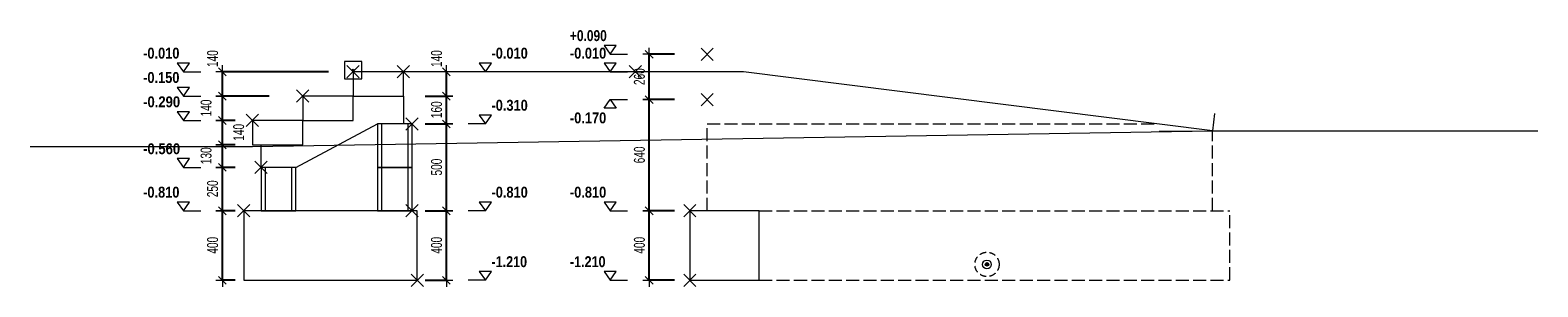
# Model space of a CAD drawing. Header units: millimetres. Extents: x -6145 to 8557, y -96590 to -75675.
# Tile 29 of 29: x -128 to 8557, y -77152 to -75675. Entities that reach past the tile are written whole.
import ezdxf

# ---------------------------------------------------------------- set-up
doc = ezdxf.new("R2010")
doc.units = ezdxf.units.MM
doc.header["$PDMODE"] = 65
doc.linetypes.add('Carkovana 2x_1', pattern=[100, 75, -25])
doc.linetypes.add('JIS_02_1.2', pattern=[57.5, 37.5, -20])
doc.layers.add('XR$1$VSTUPNÍ SCHODIŠTĚ - ZÁKLADY_1', color=7, linetype='Continuous', lineweight=25)
doc.styles.add('ARIALNARROW', font='ARIALN.TTF')
doc.dimstyles.new('DIMSTYLE_2', dxfattribs={"dimtxt": 62.5, "dimasz": 75, "dimexe": 0, "dimexo": 0, "dimgap": 31.25, "dimtad": 2, "dimdec": 0, "dimrnd": 5, "dimzin": 12, "dimdsep": 46, "dimtxsty": 'ARIALNARROW', "dimblk1": 'ALL_ML_STRICH', "dimblk2": 'ALL_ML_STRICH', "dimsah": 1, "dimcen": 0, "dimclrd": 6, "dimclre": 6, "dimclrt": 6, "dimadec": 0, "dimazin": 0, "dimtfac": 1, "dimtdec": 0, "dimtix": 1, "dimtmove": 2, "dimatfit": 3, "dimfxl": 0, "dimtzin": 0, "dimlwd": 0, "dimlwe": 13, "dimarcsym": 0})
doc.dimstyles.new('DIMSTYLE_3', dxfattribs={"dimtxt": 62.5, "dimasz": 75, "dimexe": 0, "dimexo": 0, "dimgap": 31.25, "dimtad": 2, "dimdec": 0, "dimrnd": 5, "dimzin": 12, "dimdsep": 46, "dimtxsty": 'ARIALNARROW', "dimblk1": 'ALL_ML_STRICH', "dimblk2": 'ALL_ML_STRICH', "dimsah": 1, "dimcen": 0, "dimclrd": 6, "dimclre": 6, "dimclrt": 6, "dimadec": 0, "dimazin": 0, "dimtfac": 1, "dimtdec": 0, "dimtix": 1, "dimtmove": 2, "dimatfit": 3, "dimfxl": 0, "dimtzin": 0, "dimlwd": 0, "dimlwe": 13, "dimarcsym": 0})
doc.dimstyles.new('DIMSTYLE_4', dxfattribs={"dimtxt": 62.5, "dimasz": 75, "dimexe": 0, "dimexo": 0, "dimgap": 31.25, "dimtad": 2, "dimdec": 0, "dimrnd": 5, "dimzin": 12, "dimdsep": 46, "dimtxsty": 'ARIALNARROW', "dimblk1": 'ALL_ML_STRICH', "dimblk2": 'ALL_ML_STRICH', "dimsah": 1, "dimcen": 0, "dimclrd": 6, "dimclre": 6, "dimclrt": 6, "dimadec": 0, "dimazin": 0, "dimtfac": 1, "dimtdec": 0, "dimtix": 1, "dimtmove": 2, "dimatfit": 3, "dimfxl": 0, "dimtvp": 1.2, "dimtzin": 0, "dimlwd": 0, "dimlwe": 13, "dimarcsym": 0})
doc.dimstyles.new('DIMSTYLE_5', dxfattribs={"dimtxt": 62.5, "dimasz": 75, "dimexe": 0, "dimexo": 0, "dimgap": 31.25, "dimtad": 2, "dimdec": 0, "dimrnd": 5, "dimzin": 12, "dimdsep": 46, "dimtxsty": 'ARIALNARROW', "dimblk1": 'ALL_ML_STRICH', "dimblk2": 'ALL_ML_STRICH', "dimsah": 1, "dimcen": 0, "dimclrd": 6, "dimclre": 6, "dimclrt": 6, "dimadec": 0, "dimazin": 0, "dimtfac": 1, "dimtdec": 0, "dimtix": 1, "dimtmove": 2, "dimatfit": 3, "dimfxl": 0, "dimtvp": 1.2, "dimtzin": 0, "dimlwd": 0, "dimlwe": 13, "dimarcsym": 0})
doc.dimstyles.new('DIMSTYLE_6', dxfattribs={"dimtxt": 62.5, "dimasz": 75, "dimexe": 0, "dimexo": 0, "dimgap": 31.25, "dimtad": 0, "dimdec": 0, "dimrnd": 5, "dimzin": 12, "dimdsep": 46, "dimtxsty": 'ARIALNARROW', "dimblk1": 'ALL_ML_STRICH', "dimblk2": 'ALL_ML_STRICH', "dimsah": 1, "dimcen": 0, "dimclrd": 6, "dimclre": 6, "dimclrt": 6, "dimadec": 0, "dimazin": 0, "dimtfac": 1, "dimtdec": 0, "dimtix": 1, "dimtmove": 2, "dimatfit": 3, "dimfxl": 0, "dimtvp": 1.2, "dimtzin": 0, "dimlwd": 0, "dimlwe": 13, "dimarcsym": 0})

# ---------------------------------------------------------------- blocks, each defined once
blk = doc.blocks.new('ALL_ML_STRICH')
at = {"color": 0, "linetype": 'ByBlock', "lineweight": -2}
for p, q in [((-1, 0), (0.5, 0)), ((-0.3, -0.3), (0.3, 0.3)), ((0, -0.5), (0, 0.5))]:
    blk.add_line(p, q, dxfattribs=at)
blk = doc.blocks.new('*D8')
at = {"layer": 'DEFPOINTS', "color": 6, "linetype": 'Continuous', "lineweight": 13}
for p in [(2102.2, -76714.9), (2102.2, -77114.9), (2269.6, -77114.9)]:
    blk.add_point(p, dxfattribs=at)
at = {"layer": 'XR$1$VSTUPNÍ SCHODIŠTĚ - ZÁKLADY_1', "color": 6, "linetype": 'Continuous', "lineweight": -2}
for p, q in [((2148.5, -76714.9), (2269.6, -76714.9)), ((2269.6, -77114.9), (2269.6, -76714.9)), ((2148.5, -77114.9), (2269.6, -77114.9))]:
    blk.add_line(p, q, dxfattribs=at)
at = {"layer": 'XR$1$VSTUPNÍ SCHODIŠTĚ - ZÁKLADY_1', "color": 6, "linetype": 'Continuous', "lineweight": 13, "xscale": 75, "yscale": 75, "zscale": 75}
for p, rotation in [((2269.6, -76714.9), 90), ((2269.6, -77114.9), 270)]:
    blk.add_blockref('ALL_ML_STRICH', p, dxfattribs=dict(at, rotation=rotation))
at = {"layer": 'XR$1$VSTUPNÍ SCHODIŠTĚ - ZÁKLADY_1', "color": 6, "linetype": 'Continuous', "lineweight": 13, "insert": (2213.3, -76913.3), "char_height": 62.5, "width": 152.143, "attachment_point": 5, "rotation": 90, "style": 'ARIALNARROW'}
blk.add_mtext('\\W0.81;\\A1;{400}', dxfattribs=at)
blk = doc.blocks.new('*D9')
at = {"layer": 'DEFPOINTS', "color": 6, "linetype": 'Continuous', "lineweight": 13}
for p in [(2072.2, -76214.9), (2102.2, -76714.9), (2269.6, -76714.9)]:
    blk.add_point(p, dxfattribs=at)
at = {"layer": 'XR$1$VSTUPNÍ SCHODIŠTĚ - ZÁKLADY_1', "color": 6, "linetype": 'Continuous', "lineweight": -2}
for p, q in [((2148.5, -76214.9), (2269.6, -76214.9)), ((2269.6, -76714.9), (2269.6, -76214.9)), ((2148.5, -76714.9), (2269.6, -76714.9))]:
    blk.add_line(p, q, dxfattribs=at)
at = {"layer": 'XR$1$VSTUPNÍ SCHODIŠTĚ - ZÁKLADY_1', "color": 6, "linetype": 'Continuous', "lineweight": 13, "xscale": 75, "yscale": 75, "zscale": 75}
for p, rotation in [((2269.6, -76214.9), 90), ((2269.6, -76714.9), 270)]:
    blk.add_blockref('ALL_ML_STRICH', p, dxfattribs=dict(at, rotation=rotation))
at = {"layer": 'XR$1$VSTUPNÍ SCHODIŠTĚ - ZÁKLADY_1', "color": 6, "linetype": 'Continuous', "lineweight": 13, "insert": (2213.3, -76463.3), "char_height": 62.5, "width": 152.143, "attachment_point": 5, "rotation": 90, "style": 'ARIALNARROW'}
blk.add_mtext('\\W0.81;\\A1;{500}', dxfattribs=at)
blk = doc.blocks.new('*D10')
at = {"layer": 'DEFPOINTS', "color": 6, "linetype": 'Continuous', "lineweight": 13}
for p in [(2022.2, -76054.9), (2072.2, -76214.9), (2269.6, -76214.9)]:
    blk.add_point(p, dxfattribs=at)
at = {"layer": 'XR$1$VSTUPNÍ SCHODIŠTĚ - ZÁKLADY_1', "color": 6, "linetype": 'Continuous', "lineweight": -2}
for p, q in [((2148.5, -76054.9), (2269.6, -76054.9)), ((2269.6, -76214.9), (2269.6, -76054.9)), ((2148.5, -76214.9), (2269.6, -76214.9))]:
    blk.add_line(p, q, dxfattribs=at)
at = {"layer": 'XR$1$VSTUPNÍ SCHODIŠTĚ - ZÁKLADY_1', "color": 6, "linetype": 'Continuous', "lineweight": 13, "xscale": 75, "yscale": 75, "zscale": 75}
for p, rotation in [((2269.6, -76054.9), 90), ((2269.6, -76214.9), 270)]:
    blk.add_blockref('ALL_ML_STRICH', p, dxfattribs=dict(at, rotation=rotation))
at = {"layer": 'XR$1$VSTUPNÍ SCHODIŠTĚ - ZÁKLADY_1', "color": 6, "linetype": 'Continuous', "lineweight": 13, "insert": (2213.3, -76133.3), "char_height": 62.5, "width": 152.143, "attachment_point": 5, "rotation": 90, "style": 'ARIALNARROW'}
blk.add_mtext('\\W0.81;\\A1;{160}', dxfattribs=at)
blk = doc.blocks.new('*D11')
at = {"layer": 'DEFPOINTS', "color": 6, "linetype": 'Continuous', "lineweight": 13}
for p in [(2022.2, -75914.9), (2022.2, -76054.9), (2269.6, -76054.9)]:
    blk.add_point(p, dxfattribs=at)
at = {"layer": 'XR$1$VSTUPNÍ SCHODIŠTĚ - ZÁKLADY_1', "color": 6, "linetype": 'Continuous', "lineweight": -2}
for p, q in [((2269.6, -75914.9), (2269.6, -75914.9)), ((2269.6, -76054.9), (2269.6, -75914.9)), ((2148.5, -76054.9), (2269.6, -76054.9))]:
    blk.add_line(p, q, dxfattribs=at)
at = {"layer": 'XR$1$VSTUPNÍ SCHODIŠTĚ - ZÁKLADY_1', "color": 6, "linetype": 'Continuous', "lineweight": 13, "xscale": 75, "yscale": 75, "zscale": 75}
for p, rotation in [((2269.6, -75914.9), 90), ((2269.6, -76054.9), 270)]:
    blk.add_blockref('ALL_ML_STRICH', p, dxfattribs=dict(at, rotation=rotation))
at = {"layer": 'XR$1$VSTUPNÍ SCHODIŠTĚ - ZÁKLADY_1', "color": 6, "linetype": 'Continuous', "lineweight": 13, "insert": (2213.3, -75839.1), "char_height": 62.5, "width": 152.143, "attachment_point": 5, "rotation": 90, "style": 'ARIALNARROW'}
blk.add_mtext('\\W0.81;\\A1;{140}', dxfattribs=at)
blk = doc.blocks.new('*D12')
at = {"layer": 'DEFPOINTS', "color": 6, "linetype": 'Continuous', "lineweight": 13}
for p in [(1102.2, -76714.9), (979.7, -77114.9), (1102.2, -77114.9)]:
    blk.add_point(p, dxfattribs=at)
at = {"layer": 'XR$1$VSTUPNÍ SCHODIŠTĚ - ZÁKLADY_1', "color": 6, "linetype": 'Continuous', "lineweight": -2}
for p, q in [((1053.8, -76714.9), (979.7, -76714.9)), ((979.7, -77114.9), (979.7, -76714.9)), ((1053.8, -77114.9), (979.7, -77114.9))]:
    blk.add_line(p, q, dxfattribs=at)
at = {"layer": 'XR$1$VSTUPNÍ SCHODIŠTĚ - ZÁKLADY_1', "color": 6, "linetype": 'Continuous', "lineweight": 13, "xscale": 75, "yscale": 75, "zscale": 75}
for p, rotation in [((979.7, -76714.9), 90), ((979.7, -77114.9), 270)]:
    blk.add_blockref('ALL_ML_STRICH', p, dxfattribs=dict(at, rotation=rotation))
at = {"layer": 'XR$1$VSTUPNÍ SCHODIŠTĚ - ZÁKLADY_1', "color": 6, "linetype": 'Continuous', "lineweight": 13, "insert": (923.4, -76913.3), "char_height": 62.5, "width": 152.143, "attachment_point": 5, "rotation": 90, "style": 'ARIALNARROW'}
blk.add_mtext('\\W0.81;\\A1;{400}', dxfattribs=at)
blk = doc.blocks.new('*D13')
at = {"layer": 'DEFPOINTS', "color": 6, "linetype": 'Continuous', "lineweight": 13}
for p in [(1202.2, -76464.9), (979.7, -76714.9), (1102.2, -76714.9)]:
    blk.add_point(p, dxfattribs=at)
at = {"layer": 'XR$1$VSTUPNÍ SCHODIŠTĚ - ZÁKLADY_1', "color": 6, "linetype": 'Continuous', "lineweight": -2}
for p, q in [((1053.8, -76464.9), (979.7, -76464.9)), ((979.7, -76714.9), (979.7, -76464.9)), ((1053.8, -76714.9), (979.7, -76714.9))]:
    blk.add_line(p, q, dxfattribs=at)
at = {"layer": 'XR$1$VSTUPNÍ SCHODIŠTĚ - ZÁKLADY_1', "color": 6, "linetype": 'Continuous', "lineweight": 13, "xscale": 75, "yscale": 75, "zscale": 75}
for p, rotation in [((979.7, -76464.9), 90), ((979.7, -76714.9), 270)]:
    blk.add_blockref('ALL_ML_STRICH', p, dxfattribs=dict(at, rotation=rotation))
at = {"layer": 'XR$1$VSTUPNÍ SCHODIŠTĚ - ZÁKLADY_1', "color": 6, "linetype": 'Continuous', "lineweight": 13, "insert": (923.4, -76588.3), "char_height": 62.5, "width": 152.143, "attachment_point": 5, "rotation": 90, "style": 'ARIALNARROW'}
blk.add_mtext('\\W0.81;\\A1;{250}', dxfattribs=at)
blk = doc.blocks.new('*D14')
at = {"layer": 'DEFPOINTS', "color": 6, "linetype": 'Continuous', "lineweight": 13}
for p in [(1152.2, -76334.9), (979.7, -76464.9), (1202.2, -76464.9)]:
    blk.add_point(p, dxfattribs=at)
at = {"layer": 'XR$1$VSTUPNÍ SCHODIŠTĚ - ZÁKLADY_1', "color": 6, "linetype": 'Continuous', "lineweight": -2}
for p, q in [((1053.8, -76334.9), (979.7, -76334.9)), ((979.7, -76464.9), (979.7, -76334.9)), ((1053.8, -76464.9), (979.7, -76464.9))]:
    blk.add_line(p, q, dxfattribs=at)
at = {"layer": 'XR$1$VSTUPNÍ SCHODIŠTĚ - ZÁKLADY_1', "color": 6, "linetype": 'Continuous', "lineweight": 13, "xscale": 75, "yscale": 75, "zscale": 75}
for p, rotation in [((979.7, -76334.9), 90), ((979.7, -76464.9), 270)]:
    blk.add_blockref('ALL_ML_STRICH', p, dxfattribs=dict(at, rotation=rotation))
at = {"layer": 'XR$1$VSTUPNÍ SCHODIŠTĚ - ZÁKLADY_1', "color": 6, "linetype": 'Continuous', "lineweight": 13, "insert": (885.9, -76398.3), "char_height": 62.5, "width": 152.143, "attachment_point": 5, "rotation": 90, "style": 'ARIALNARROW'}
blk.add_mtext('\\W0.81;\\A1;{130}', dxfattribs=at)
blk = doc.blocks.new('*D15')
at = {"layer": 'DEFPOINTS', "color": 6, "linetype": 'Continuous', "lineweight": 13}
for p in [(1152.2, -76194.9), (979.7, -76334.9), (1152.2, -76334.9)]:
    blk.add_point(p, dxfattribs=at)
at = {"layer": 'XR$1$VSTUPNÍ SCHODIŠTĚ - ZÁKLADY_1', "color": 6, "linetype": 'Continuous', "lineweight": -2}
for p, q in [((1053.8, -76194.9), (979.7, -76194.9)), ((979.7, -76334.9), (979.7, -76194.9)), ((1053.8, -76334.9), (979.7, -76334.9))]:
    blk.add_line(p, q, dxfattribs=at)
at = {"layer": 'XR$1$VSTUPNÍ SCHODIŠTĚ - ZÁKLADY_1', "color": 6, "linetype": 'Continuous', "lineweight": 13, "xscale": 75, "yscale": 75, "zscale": 75}
for p, rotation in [((979.7, -76194.9), 90), ((979.7, -76334.9), 270)]:
    blk.add_blockref('ALL_ML_STRICH', p, dxfattribs=dict(at, rotation=rotation))
at = {"layer": 'XR$1$VSTUPNÍ SCHODIŠTĚ - ZÁKLADY_1', "color": 6, "linetype": 'Continuous', "lineweight": 13, "insert": (1073.4, -76263.3), "char_height": 62.5, "width": 152.143, "attachment_point": 5, "rotation": 90, "style": 'ARIALNARROW'}
blk.add_mtext('\\W0.81;\\A1;{140}', dxfattribs=at)
blk = doc.blocks.new('*D16')
at = {"layer": 'DEFPOINTS', "color": 6, "linetype": 'Continuous', "lineweight": 13}
for p in [(1442.2, -76054.9), (979.7, -76194.9), (1152.2, -76194.9)]:
    blk.add_point(p, dxfattribs=at)
at = {"layer": 'XR$1$VSTUPNÍ SCHODIŠTĚ - ZÁKLADY_1', "color": 6, "linetype": 'Continuous', "lineweight": -2}
for p, q in [((1249.2, -76054.9), (979.7, -76054.9)), ((979.7, -76194.9), (979.7, -76054.9)), ((1053.8, -76194.9), (979.7, -76194.9))]:
    blk.add_line(p, q, dxfattribs=at)
at = {"layer": 'XR$1$VSTUPNÍ SCHODIŠTĚ - ZÁKLADY_1', "color": 6, "linetype": 'Continuous', "lineweight": 13, "xscale": 75, "yscale": 75, "zscale": 75}
for p, rotation in [((979.7, -76054.9), 90), ((979.7, -76194.9), 270)]:
    blk.add_blockref('ALL_ML_STRICH', p, dxfattribs=dict(at, rotation=rotation))
at = {"layer": 'XR$1$VSTUPNÍ SCHODIŠTĚ - ZÁKLADY_1', "color": 6, "linetype": 'Continuous', "lineweight": 13, "insert": (885.9, -76123.3), "char_height": 62.5, "width": 152.143, "attachment_point": 5, "rotation": 90, "style": 'ARIALNARROW'}
blk.add_mtext('\\W0.81;\\A1;{140}', dxfattribs=at)
blk = doc.blocks.new('*D17')
at = {"layer": 'DEFPOINTS', "color": 6, "linetype": 'Continuous', "lineweight": 13}
for p in [(1732.2, -75914.9), (979.7, -76054.9), (1442.2, -76054.9)]:
    blk.add_point(p, dxfattribs=at)
at = {"layer": 'XR$1$VSTUPNÍ SCHODIŠTĚ - ZÁKLADY_1', "color": 6, "linetype": 'Continuous', "lineweight": -2}
for p, q in [((1591, -75914.9), (979.7, -75914.9)), ((979.7, -76054.9), (979.7, -75914.9)), ((1249.2, -76054.9), (979.7, -76054.9))]:
    blk.add_line(p, q, dxfattribs=at)
at = {"layer": 'XR$1$VSTUPNÍ SCHODIŠTĚ - ZÁKLADY_1', "color": 6, "linetype": 'Continuous', "lineweight": 13, "xscale": 75, "yscale": 75, "zscale": 75}
for p, rotation in [((979.7, -75914.9), 90), ((979.7, -76054.9), 270)]:
    blk.add_blockref('ALL_ML_STRICH', p, dxfattribs=dict(at, rotation=rotation))
at = {"layer": 'XR$1$VSTUPNÍ SCHODIŠTĚ - ZÁKLADY_1', "color": 6, "linetype": 'Continuous', "lineweight": 13, "insert": (923.4, -75839.1), "char_height": 62.5, "width": 152.143, "attachment_point": 5, "rotation": 90, "style": 'ARIALNARROW'}
blk.add_mtext('\\W0.81;\\A1;{140}', dxfattribs=at)
blk = doc.blocks.new('*D18')
at = {"layer": 'DEFPOINTS', "color": 6, "linetype": 'Continuous', "lineweight": 13}
for p in [(3672.2, -76714.9), (3438.2, -77114.9), (3672.2, -77114.9)]:
    blk.add_point(p, dxfattribs=at)
at = {"layer": 'XR$1$VSTUPNÍ SCHODIŠTĚ - ZÁKLADY_1', "color": 6, "linetype": 'Continuous', "lineweight": -2}
for p, q in [((3583.4, -76714.9), (3438.2, -76714.9)), ((3438.2, -77114.9), (3438.2, -76714.9)), ((3583.4, -77114.9), (3438.2, -77114.9))]:
    blk.add_line(p, q, dxfattribs=at)
at = {"layer": 'XR$1$VSTUPNÍ SCHODIŠTĚ - ZÁKLADY_1', "color": 6, "linetype": 'Continuous', "lineweight": 13, "xscale": 75, "yscale": 75, "zscale": 75}
for p, rotation in [((3438.2, -76714.9), 90), ((3438.2, -77114.9), 270)]:
    blk.add_blockref('ALL_ML_STRICH', p, dxfattribs=dict(at, rotation=rotation))
at = {"layer": 'XR$1$VSTUPNÍ SCHODIŠTĚ - ZÁKLADY_1', "color": 6, "linetype": 'Continuous', "lineweight": 13, "insert": (3382, -76913.3), "char_height": 62.5, "width": 152.143, "attachment_point": 5, "rotation": 90, "style": 'ARIALNARROW'}
blk.add_mtext('\\W0.81;\\A1;{400}', dxfattribs=at)
blk = doc.blocks.new('*D19')
at = {"layer": 'DEFPOINTS', "color": 6, "linetype": 'Continuous', "lineweight": 13}
for p in [(3772.2, -76074.9), (3438.2, -76714.9), (3672.2, -76714.9)]:
    blk.add_point(p, dxfattribs=at)
at = {"layer": 'XR$1$VSTUPNÍ SCHODIŠTĚ - ZÁKLADY_1', "color": 6, "linetype": 'Continuous', "lineweight": -2}
for p, q in [((3583.4, -76074.9), (3438.2, -76074.9)), ((3438.2, -76714.9), (3438.2, -76074.9)), ((3583.4, -76714.9), (3438.2, -76714.9))]:
    blk.add_line(p, q, dxfattribs=at)
at = {"layer": 'XR$1$VSTUPNÍ SCHODIŠTĚ - ZÁKLADY_1', "color": 6, "linetype": 'Continuous', "lineweight": 13, "xscale": 75, "yscale": 75, "zscale": 75}
for p, rotation in [((3438.2, -76074.9), 90), ((3438.2, -76714.9), 270)]:
    blk.add_blockref('ALL_ML_STRICH', p, dxfattribs=dict(at, rotation=rotation))
at = {"layer": 'XR$1$VSTUPNÍ SCHODIŠTĚ - ZÁKLADY_1', "color": 6, "linetype": 'Continuous', "lineweight": 13, "insert": (3382, -76393.3), "char_height": 62.5, "width": 152.143, "attachment_point": 5, "rotation": 90, "style": 'ARIALNARROW'}
blk.add_mtext('\\W0.81;\\A1;{640}', dxfattribs=at)
blk = doc.blocks.new('*D20')
at = {"layer": 'DEFPOINTS', "color": 6, "linetype": 'Continuous', "lineweight": 13}
for p in [(3772.2, -75814.1), (3438.2, -76074.9), (3772.2, -76074.9)]:
    blk.add_point(p, dxfattribs=at)
at = {"layer": 'XR$1$VSTUPNÍ SCHODIŠTĚ - ZÁKLADY_1', "color": 6, "linetype": 'Continuous', "lineweight": -2}
for p, q in [((3583.4, -75814.1), (3438.2, -75814.1)), ((3438.2, -76074.9), (3438.2, -75814.1)), ((3583.4, -76074.9), (3438.2, -76074.9))]:
    blk.add_line(p, q, dxfattribs=at)
at = {"layer": 'XR$1$VSTUPNÍ SCHODIŠTĚ - ZÁKLADY_1', "color": 6, "linetype": 'Continuous', "lineweight": 13, "xscale": 75, "yscale": 75, "zscale": 75}
for p, rotation in [((3438.2, -75814.1), 90), ((3438.2, -76074.9), 270)]:
    blk.add_blockref('ALL_ML_STRICH', p, dxfattribs=dict(at, rotation=rotation))
at = {"layer": 'XR$1$VSTUPNÍ SCHODIŠTĚ - ZÁKLADY_1', "color": 6, "linetype": 'Continuous', "lineweight": 13, "insert": (3382, -75942.9), "char_height": 62.5, "width": 152.143, "attachment_point": 5, "rotation": 90, "style": 'ARIALNARROW'}
blk.add_mtext('\\W0.81;\\A1;{260}', dxfattribs=at)
blk = doc.blocks.new('COMPLEX_ELEVATIONDIM_0')
at = {"layer": 'XR$1$VSTUPNÍ SCHODIŠTĚ - ZÁKLADY_1', "color": 6, "linetype": 'Continuous', "lineweight": 18}
for p, q in [((3248.2, -75764.1), (3178.2, -75764.1)), ((3178.2, -75764.1), (3213.2, -75814.1)), ((3213.2, -75814.1), (3248.2, -75764.1)), ((3213.2, -75814.1), (3213.2, -75814.1)), ((3213.2, -75814.1), (3213.2, -75814.1)), ((3213.2, -75814.1), (3313.2, -75814.1)), ((3213.2, -75814.1), (3213.2, -75814.1)), ((3213.2, -75814.1), (3213.2, -75814.1)), ((3736.8, -75778.8), (3807.4, -75849.4)), ((3736.9, -75849.4), (3807.5, -75778.8)), ((1682.3, -75854.9), (1682.3, -75954.8)), ((1782.2, -75854.9), (1682.3, -75854.9)), ((1782.2, -75954.8), (1782.2, -75854.9)), ((3248.2, -75864.9), (3178.2, -75864.9)), ((3178.2, -75864.9), (3213.2, -75914.9)), ((3213.2, -75914.9), (3248.2, -75864.9)), ((3323.4, -75950.2), (3394.1, -75879.5)), ((3323.4, -75879.5), (3394, -75950.2)), ((1682.3, -75954.8), (1782.2, -75954.8)), ((3213.2, -75914.9), (3213.2, -75914.9)), ((3213.2, -75914.9), (3213.2, -75914.9)), ((3213.2, -75914.9), (3313.2, -75914.9)), ((3213.2, -75914.9), (3213.2, -75914.9)), ((3213.2, -75914.9), (3213.2, -75914.9)), ((3178.2, -76124.9), (3213.2, -76074.9)), ((3213.2, -76074.9), (3248.2, -76124.9)), ((3213.2, -76074.9), (3213.2, -76074.9)), ((3213.2, -76074.9), (3213.2, -76074.9)), ((3213.2, -76074.9), (3313.2, -76074.9)), ((3213.2, -76074.9), (3213.2, -76074.9)), ((3213.2, -76074.9), (3213.2, -76074.9)), ((3736.8, -76039.5), (3807.4, -76110.2)), ((3736.9, -76110.2), (3807.5, -76039.5)), ((3248.2, -76124.9), (3178.2, -76124.9)), ((3248.2, -76664.9), (3178.2, -76664.9)), ((3178.2, -76664.9), (3213.2, -76714.9)), ((3213.2, -76714.9), (3248.2, -76664.9)), ((3636.8, -76679.5), (3707.4, -76750.2)), ((3636.9, -76750.2), (3707.5, -76679.5)), ((3213.2, -76714.9), (3213.2, -76714.9)), ((3213.2, -76714.9), (3213.2, -76714.9)), ((3213.2, -76714.9), (3313.2, -76714.9)), ((3213.2, -76714.9), (3213.2, -76714.9)), ((3213.2, -76714.9), (3213.2, -76714.9)), ((3248.2, -77064.9), (3178.2, -77064.9)), ((3178.2, -77064.9), (3213.2, -77114.9)), ((3213.2, -77114.9), (3248.2, -77064.9)), ((3213.2, -77114.9), (3213.2, -77114.9)), ((3213.2, -77114.9), (3213.2, -77114.9)), ((3213.2, -77114.9), (3313.2, -77114.9)), ((3213.2, -77114.9), (3213.2, -77114.9)), ((3213.2, -77114.9), (3213.2, -77114.9)), ((3636.8, -77079.5), (3707.4, -77150.2)), ((3636.9, -77150.2), (3707.5, -77079.5))]:
    blk.add_line(p, q, dxfattribs=at)
blk.add_circle((1732.2, -75904.9), 5, dxfattribs=at)
at = {"layer": 'XR$1$VSTUPNÍ SCHODIŠTĚ - ZÁKLADY_1', "color": 6, "linetype": 'Continuous', "lineweight": 18, "char_height": 62.5, "attachment_point": 7, "style": 'ARIALNARROW'}
for s, insert, width in [('\\W0.96;\\fArial Narrow|i0|b1|c0|p0;+0.090', (2981.6, -75739.1), 243.376), ('\\W1.03;\\fArial Narrow|i0|b1|c0|p0;-0.010', (2981.6, -75839.9), 245.42), ('\\W1.03;\\fArial Narrow|i0|b1|c0|p0;-0.170', (2981.6, -76212.4), 245.42), ('\\W1.03;\\fArial Narrow|i0|b1|c0|p0;-0.810', (2981.6, -76639.9), 245.42), ('\\W1.01;\\fArial Narrow|i0|b1|c0|p0;-1.210', (2981.6, -77039.9), 244.832)]:
    blk.add_mtext(s, dxfattribs=dict(at, insert=insert, width=width))
blk = doc.blocks.new('COMPLEX_ELEVATIONDIM_1')
at = {"layer": 'XR$1$VSTUPNÍ SCHODIŠTĚ - ZÁKLADY_1', "color": 6, "linetype": 'Continuous', "lineweight": 18}
for p, q in [((1682.3, -75854.9), (1682.3, -75954.8)), ((1782.2, -75854.9), (1682.3, -75854.9)), ((1782.2, -75954.8), (1782.2, -75854.9)), ((1986.8, -75879.5), (2057.4, -75950.2)), ((1986.9, -75950.2), (2057.5, -75879.5)), ((2529.6, -75864.9), (2459.6, -75864.9)), ((2459.6, -75864.9), (2494.6, -75914.9)), ((2494.6, -75914.9), (2529.6, -75864.9)), ((1682.3, -75954.8), (1782.2, -75954.8)), ((2494.6, -75914.9), (2394.6, -75914.9)), ((2494.6, -75914.9), (2494.6, -75914.9)), ((2494.6, -75914.9), (2494.6, -75914.9)), ((2494.6, -75914.9), (2494.6, -75914.9)), ((2494.6, -75914.9), (2494.6, -75914.9)), ((2529.6, -76164.9), (2459.6, -76164.9)), ((2459.6, -76164.9), (2494.6, -76214.9)), ((2494.6, -76214.9), (2529.6, -76164.9)), ((2036.8, -76179.5), (2107.4, -76250.2)), ((2036.9, -76250.2), (2107.5, -76179.5)), ((2494.6, -76214.9), (2394.6, -76214.9)), ((2494.6, -76214.9), (2494.6, -76214.9)), ((2494.6, -76214.9), (2494.6, -76214.9)), ((2494.6, -76214.9), (2494.6, -76214.9)), ((2494.6, -76214.9), (2494.6, -76214.9)), ((2036.8, -76679.5), (2107.4, -76750.2)), ((2036.9, -76750.2), (2107.5, -76679.5)), ((2529.6, -76664.9), (2459.6, -76664.9)), ((2459.6, -76664.9), (2494.6, -76714.9)), ((2494.6, -76714.9), (2529.6, -76664.9)), ((2494.6, -76714.9), (2394.6, -76714.9)), ((2494.6, -76714.9), (2494.6, -76714.9)), ((2494.6, -76714.9), (2494.6, -76714.9)), ((2494.6, -76714.9), (2494.6, -76714.9)), ((2494.6, -76714.9), (2494.6, -76714.9)), ((2066.8, -77079.5), (2137.4, -77150.2)), ((2066.9, -77150.2), (2137.5, -77079.5)), ((2529.6, -77064.9), (2459.6, -77064.9)), ((2459.6, -77064.9), (2494.6, -77114.9)), ((2494.6, -77114.9), (2529.6, -77064.9)), ((2494.6, -77114.9), (2494.6, -77114.9)), ((2494.6, -77114.9), (2494.6, -77114.9)), ((2494.6, -77114.9), (2494.6, -77114.9)), ((2494.6, -77114.9), (2494.6, -77114.9))]:
    blk.add_line(p, q, dxfattribs=at)
blk.add_lwpolyline([(2494.6, -77114.9), (2454.6, -77114.9), (2454.6, -77114.9), (2394.6, -77114.9)], dxfattribs=at)
blk.add_circle((1732.2, -75904.9), 5, dxfattribs=at)
at = {"layer": 'XR$1$VSTUPNÍ SCHODIŠTĚ - ZÁKLADY_1', "color": 6, "linetype": 'Continuous', "lineweight": 18, "char_height": 62.5, "attachment_point": 7, "style": 'ARIALNARROW'}
for s, insert, width in [('\\W1.03;\\fArial Narrow|i0|b1|c0|p0;-0.010', (2529.6, -75839.9), 245.42), ('\\W1.03;\\fArial Narrow|i0|b1|c0|p0;-0.310', (2529.6, -76139.9), 245.42), ('\\W1.03;\\fArial Narrow|i0|b1|c0|p0;-0.810', (2529.6, -76639.9), 245.42), ('\\W1.01;\\fArial Narrow|i0|b1|c0|p0;-1.210', (2529.6, -77039.9), 244.832)]:
    blk.add_mtext(s, dxfattribs=dict(at, insert=insert, width=width))
blk = doc.blocks.new('COMPLEX_ELEVATIONDIM_2')
at = {"layer": 'XR$1$VSTUPNÍ SCHODIŠTĚ - ZÁKLADY_1', "color": 6, "linetype": 'Continuous', "lineweight": 18}
for p, q in [((789.7, -75864.9), (719.7, -75864.9)), ((719.7, -75864.9), (754.7, -75914.9)), ((754.7, -75914.9), (789.7, -75864.9)), ((1682.3, -75854.9), (1682.3, -75954.8)), ((1782.2, -75854.9), (1682.3, -75854.9)), ((1696.8, -75879.5), (1767.4, -75950.2)), ((1696.9, -75950.2), (1767.5, -75879.5)), ((1782.2, -75954.8), (1782.2, -75854.9)), ((754.7, -75914.9), (754.7, -75914.9)), ((754.7, -75914.9), (754.7, -75914.9)), ((754.7, -75914.9), (854.7, -75914.9)), ((754.7, -75914.9), (754.7, -75914.9)), ((754.7, -75914.9), (754.7, -75914.9)), ((1682.3, -75954.8), (1782.2, -75954.8)), ((789.7, -76004.9), (719.7, -76004.9)), ((719.7, -76004.9), (754.7, -76054.9)), ((754.7, -76054.9), (789.7, -76004.9)), ((754.7, -76054.9), (754.7, -76054.9)), ((754.7, -76054.9), (754.7, -76054.9)), ((754.7, -76054.9), (854.7, -76054.9)), ((754.7, -76054.9), (754.7, -76054.9)), ((754.7, -76054.9), (754.7, -76054.9)), ((1406.8, -76019.5), (1477.4, -76090.2)), ((1406.9, -76090.2), (1477.5, -76019.5)), ((789.7, -76144.9), (719.7, -76144.9)), ((719.7, -76144.9), (754.7, -76194.9)), ((754.7, -76194.9), (789.7, -76144.9)), ((1116.8, -76159.5), (1187.4, -76230.2)), ((1116.9, -76230.2), (1187.5, -76159.5)), ((754.7, -76194.9), (754.7, -76194.9)), ((754.7, -76194.9), (754.7, -76194.9)), ((754.7, -76194.9), (854.7, -76194.9)), ((754.7, -76194.9), (754.7, -76194.9)), ((754.7, -76194.9), (754.7, -76194.9)), ((789.7, -76414.9), (719.7, -76414.9)), ((719.7, -76414.9), (754.7, -76464.9)), ((754.7, -76464.9), (789.7, -76414.9)), ((754.7, -76464.9), (754.7, -76464.9)), ((754.7, -76464.9), (754.7, -76464.9)), ((754.7, -76464.9), (854.7, -76464.9)), ((754.7, -76464.9), (754.7, -76464.9)), ((754.7, -76464.9), (754.7, -76464.9)), ((1166.8, -76429.5), (1237.4, -76500.2)), ((1166.9, -76500.2), (1237.5, -76429.5)), ((789.7, -76664.9), (719.7, -76664.9)), ((719.7, -76664.9), (754.7, -76714.9)), ((754.7, -76714.9), (789.7, -76664.9)), ((1066.8, -76679.5), (1137.4, -76750.2)), ((1066.9, -76750.2), (1137.5, -76679.5)), ((754.7, -76714.9), (754.7, -76714.9)), ((754.7, -76714.9), (754.7, -76714.9)), ((754.7, -76714.9), (854.7, -76714.9)), ((754.7, -76714.9), (754.7, -76714.9)), ((754.7, -76714.9), (754.7, -76714.9))]:
    blk.add_line(p, q, dxfattribs=at)
blk.add_circle((1732.2, -75904.9), 5, dxfattribs=at)
at = {"layer": 'XR$1$VSTUPNÍ SCHODIŠTĚ - ZÁKLADY_1', "color": 6, "linetype": 'Continuous', "lineweight": 18, "char_height": 62.5, "attachment_point": 7, "style": 'ARIALNARROW'}
for s, insert, width in [('\\W1.03;\\fArial Narrow|i0|b1|c0|p0;-0.010', (523, -75839.9), 245.42), ('\\W1.03;\\fArial Narrow|i0|b1|c0|p0;-0.150', (523, -75979.9), 245.42), ('\\W1.05;\\fArial Narrow|i0|b1|c0|p0;-0.290', (523, -76119.9), 246.031), ('\\W1.05;\\fArial Narrow|i0|b1|c0|p0;-0.560', (523, -76389.9), 246.031), ('\\W1.03;\\fArial Narrow|i0|b1|c0|p0;-0.810', (523, -76639.9), 245.42)]:
    blk.add_mtext(s, dxfattribs=dict(at, insert=insert, width=width))

msp = doc.modelspace()

# ---------------------------------------------------------------- hatches: boundary and pattern name
at = {"layer": 'XR$1$VSTUPNÍ SCHODIŠTĚ - ZÁKLADY_1', "linetype": 'Continuous', "lineweight": 13}
msp.add_hatch(color=1, dxfattribs=at).paths.add_polyline_path([(5391.5, -77016.9), (5390.3, -77015.6), (5388.9, -77014.6), (5387.3, -77013.9), (5385.6, -77013.5), (5383.9, -77013.3), (5382.1, -77013.5), (5380.5, -77013.9), (5378.9, -77014.6), (5377.5, -77015.6), (5376.2, -77016.9), (5375.2, -77018.3), (5374.5, -77019.9), (5374, -77021.6), (5373.9, -77023.3), (5374, -77025), (5374.5, -77026.7), (5375.2, -77028.3), (5376.2, -77029.7), (5377.5, -77031), (5378.9, -77032), (5380.5, -77032.7), (5382.1, -77033.2), (5383.9, -77033.3), (5385.6, -77033.2), (5387.3, -77032.7), (5388.9, -77032), (5390.3, -77031), (5391.5, -77029.7), (5392.5, -77028.3), (5393.3, -77026.7), (5393.7, -77025), (5393.9, -77023.3), (5393.7, -77021.6), (5393.3, -77019.9), (5392.5, -77018.3)])

# ---------------------------------------------------------------- linework, layer by layer
at = {"layer": 'XR$1$VSTUPNÍ SCHODIŠTĚ - ZÁKLADY_1', "color": 5, "linetype": 'Continuous', "lineweight": 13}
for p, q in [((2022.2, -75914.9), (1732.2, -75914.9)), ((1732.2, -75914.9), (1732.2, -76054.9)), ((2022.2, -76054.9), (2022.2, -75914.9)), ((3982.2, -75914.9), (2022.2, -75914.9)), ((6682.2, -76254.9), (3982.2, -75914.9)), ((1732.2, -76054.9), (1442.2, -76054.9)), ((1442.2, -76054.9), (1442.2, -76194.9)), ((1732.2, -76054.9), (2022.2, -76054.9)), ((1732.2, -76194.9), (1732.2, -76054.9)), ((2022.2, -76054.9), (2022.2, -76214.9)), ((6694.6, -76155.7), (6682.2, -76254.9)), ((1442.2, -76194.9), (1152.2, -76194.9)), ((1152.2, -76194.9), (1152.2, -76334.9)), ((1402.2, -76464.9), (1872.2, -76214.9)), ((1442.2, -76194.9), (1732.2, -76194.9)), ((1442.2, -76334.9), (1442.2, -76194.9)), ((1872.2, -76214.9), (1872.2, -76464.9)), ((2072.2, -76214.9), (1872.2, -76214.9)), ((1897.2, -76714.9), (1897.2, -76214.9)), ((2047.2, -76214.9), (2047.2, -76714.9)), ((2072.2, -76464.9), (2072.2, -76214.9)), ((1152.2, -76334.9), (1442.2, -76334.9)), ((1202.2, -76464.9), (1202.2, -76334.9)), ((6375, -76256.5), (6682.2, -76254.9)), ((1202.2, -76464.9), (1202.2, -76714.9)), ((1402.2, -76464.9), (1202.2, -76464.9)), ((1227.2, -76714.9), (1227.2, -76464.9)), ((1377.2, -76464.9), (1377.2, -76714.9)), ((1402.2, -76714.9), (1402.2, -76464.9)), ((1872.2, -76464.9), (1872.2, -76714.9)), ((2072.2, -76464.9), (1872.2, -76464.9)), ((1872.2, -76464.9), (2072.2, -76464.9)), ((2072.2, -76714.9), (2072.2, -76464.9)), ((1102.2, -76714.9), (1102.2, -77114.9)), ((2102.2, -76714.9), (1102.2, -76714.9)), ((1202.2, -76714.9), (1402.2, -76714.9)), ((1872.2, -76714.9), (2072.2, -76714.9)), ((2102.2, -77114.9), (2102.2, -76714.9)), ((4072.2, -76714.9), (3672.2, -76714.9)), ((3672.2, -76714.9), (3672.2, -77114.9)), ((4072.2, -77114.9), (4072.2, -76714.9)), ((1102.2, -77114.9), (2102.2, -77114.9)), ((3672.2, -77114.9), (4072.2, -77114.9))]:
    msp.add_line(p, q, dxfattribs=at)
at = {"layer": 'XR$1$VSTUPNÍ SCHODIŠTĚ - ZÁKLADY_1', "color": 5, "linetype": 'Carkovana 2x_1', "lineweight": 13}
for p, q in [((3772.2, -76714.9), (3772.2, -76214.9)), ((3772.2, -76214.9), (6349.2, -76214.9)), ((6682.2, -76714.9), (6682.2, -76254.9)), ((4072.2, -76714.9), (6782.2, -76714.9)), ((6782.2, -77114.9), (6782.2, -76714.9)), ((4072.2, -77114.9), (6782.2, -77114.9))]:
    msp.add_line(p, q, dxfattribs=at)
at = {"layer": 'XR$1$VSTUPNÍ SCHODIŠTĚ - ZÁKLADY_1', "color": 1, "linetype": 'Continuous', "lineweight": 13}
for p, q in [((1152.2, -76344.9), (6682.2, -76254.9)), ((6682.2, -76254.9), (8557.2, -76254.9)), ((-127.8, -76344.9), (1152.2, -76344.9))]:
    msp.add_line(p, q, dxfattribs=at)
at = {"layer": 'XR$1$VSTUPNÍ SCHODIŠTĚ - ZÁKLADY_1', "color": 1, "linetype": 'JIS_02_1.2', "lineweight": 13}
msp.add_circle((5383.9, -77023.3), 70, dxfattribs=at)
at = {"layer": 'XR$1$VSTUPNÍ SCHODIŠTĚ - ZÁKLADY_1', "color": 1, "linetype": 'Continuous', "lineweight": 13}
for radius in [25, 10]:
    msp.add_circle((5383.9, -77023.3), radius, dxfattribs=at)

# ---------------------------------------------------------------- block references
at = {"layer": 'XR$1$VSTUPNÍ SCHODIŠTĚ - ZÁKLADY_1', "color": 6, "linetype": 'Continuous', "lineweight": 18}
for name in ['COMPLEX_ELEVATIONDIM_0', 'COMPLEX_ELEVATIONDIM_2', 'COMPLEX_ELEVATIONDIM_1']:
    msp.add_blockref(name, (0, 0), dxfattribs=at)

# ---------------------------------------------------------------- dimensions: what is measured, and where the dimension line sits
at = {"layer": 'XR$1$VSTUPNÍ SCHODIŠTĚ - ZÁKLADY_1', "color": 6, "linetype": 'Continuous', "lineweight": 13}
for base, p1, p2, dimstyle, picture, middle in [((979.7, -75914.9), (1249.2, -76054.9), (1591, -75914.9), 'DIMSTYLE_5', '*D17', (923.4, -75839.1)), ((2269.6, -75914.9), (2148.5, -76054.9), (2269.6, -75914.9), 'DIMSTYLE_4', '*D11', (2213.3, -75839.1)), ((3438.2, -75814.1), (3583.4, -76074.9), (3583.4, -75814.1), 'DIMSTYLE_3', '*D20', (3382, -75942.9)), ((979.7, -76054.9), (1053.8, -76194.9), (1249.2, -76054.9), 'DIMSTYLE_5', '*D16', (885.9, -76123.3)), ((2269.6, -76054.9), (2148.5, -76214.9), (2148.5, -76054.9), 'DIMSTYLE_3', '*D10', (2213.3, -76133.3)), ((3438.2, -76074.9), (3583.4, -76714.9), (3583.4, -76074.9), 'DIMSTYLE_3', '*D19', (3382, -76393.3)), ((979.7, -76194.9), (1053.8, -76334.9), (1053.8, -76194.9), 'DIMSTYLE_6', '*D15', (1073.4, -76263.3)), ((2269.6, -76214.9), (2148.5, -76714.9), (2148.5, -76214.9), 'DIMSTYLE_3', '*D9', (2213.3, -76463.3)), ((979.7, -76334.9), (1053.8, -76464.9), (1053.8, -76334.9), 'DIMSTYLE_5', '*D14', (885.9, -76398.3)), ((979.7, -76464.9), (1053.8, -76714.9), (1053.8, -76464.9), 'DIMSTYLE_3', '*D13', (923.4, -76588.3)), ((979.7, -76714.9), (1053.8, -77114.9), (1053.8, -76714.9), 'DIMSTYLE_3', '*D12', (923.4, -76913.3)), ((2269.6, -76714.9), (2148.5, -77114.9), (2148.5, -76714.9), 'DIMSTYLE_2', '*D8', (2213.3, -76913.3)), ((3438.2, -76714.9), (3583.4, -77114.9), (3583.4, -76714.9), 'DIMSTYLE_3', '*D18', (3382, -76913.3))]:
    dim = msp.add_linear_dim(base=base, p1=p1, p2=p2, angle=90, dimstyle=dimstyle, override={"dimpost": '<>', "dimclrd": 6, "dimclre": 6, "dimclrt": 6, "dimlwd": 0, "dimlwe": 13}, dxfattribs=at)
    dim.commit()
    dim.dimension.update_dxf_attribs({"geometry": picture, "text_midpoint": middle, "dimtype": 160})

doc.saveas('drawing.dxf')
